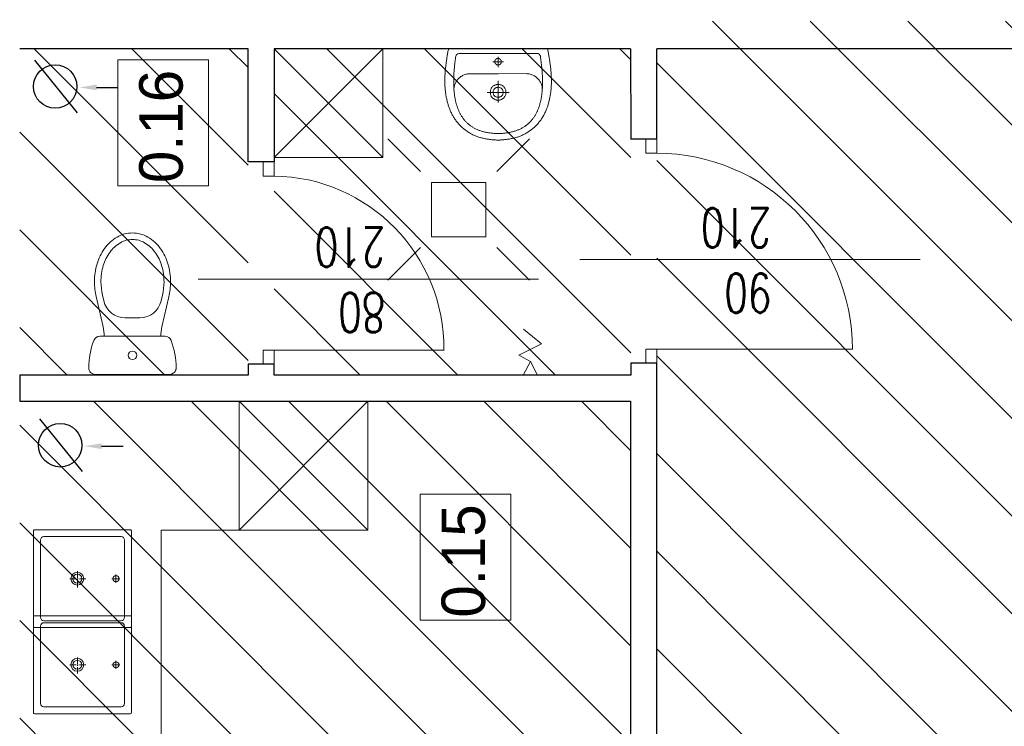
# Model space of a CAD drawing. Header units: millimetres. Extents: x -2948 to 78628, y 64669 to 215420.
# Tile 197 of 256: x 55493 to 55946, y 142597 to 142922. Entities that reach past the tile are written whole.
import ezdxf
from ezdxf.enums import TextEntityAlignment as Align

# ---------------------------------------------------------------- set-up
doc = ezdxf.new("R2010")
doc.units = ezdxf.units.MM
for name, pattern in [('ACAD_ISO04W100', [30, 24, -3, 0, -3]), ('CENTER2', [1.125, 0.75, -0.125, 0.125, -0.125]), ('HIDDEN', [9.525, 6.35, -3.175])]:
    doc.linetypes.add(name, pattern=pattern)
doc.layers.add('_POMOCNICZE', color=252, linetype='Continuous')
doc.layers.add('schody', color=7, linetype='Continuous')
for name, color, linetype, lineweight in [('meble inst', 240, 'Continuous', 5), ('NOWE SCIANY', 3, 'Continuous', 13), ('OPIS', 2, 'Continuous', 13), ('osie', 91, 'ACAD_ISO04W100', 5), ('P_POMOC', 1, 'Continuous', 5), ('pomiwszczenia', 95, 'Continuous', 20), ('POMOC', 1, 'Continuous', 13), ('SCIANY', 7, 'Continuous', 30), ('WYMIAR', 5, 'Continuous', 13), ('WYPOSAZENIE_SANITARNE', 122, 'Continuous', 5), ('ŚCIANY', 7, 'Continuous', 30)]:
    doc.layers.add(name, color=color, linetype=linetype, lineweight=lineweight)
doc.styles.add('CP_ATTR', font='ROMANS.SHX')
doc.styles.add('style2', font='romans.shx', dxfattribs={"width": 0.7})
doc.dimstyles.new('100', dxfattribs={"dimscale": 80, "dimtxt": 0.2, "dimasz": 0.2, "dimexe": 1.25, "dimexo": 0.625, "dimgap": 0.05, "dimtad": 1, "dimdec": 0, "dimdsep": 46, "dimlunit": 6, "dimtxsty": 'style2', "dimblk1": 'TICK', "dimblk2": 'TICK', "dimsah": 1, "dimcen": 0.2, "dimse1": 1, "dimse2": 1, "dimclrd": 256, "dimclrt": 2, "dimadec": 0, "dimazin": 0, "dimtfac": 1, "dimtdec": 0, "dimtix": 1, "dimtmove": 1, "dimatfit": 0, "dimldrblk": 'DOTSMALL', "dimfxl": 1, "dimtolj": 1, "dimtzin": 0, "dimarcsym": 0})
pattern_1 = [(135, (659746.15, 586523.536), (-22.4506403, -22.4506403), [])]

# ---------------------------------------------------------------- blocks, each defined once
blk = doc.blocks.new('A$C48A16FC9')
at = {"layer": 'WYPOSAZENIE_SANITARNE'}
for p, q in [((-13.67, 35.98), (20.52, 35.98)), ((18.4, 18.48), (-11.55, 18.48)), ((-13.28, 0.27), (-10.09, 14.1)), ((20.13, 0.27), (16.94, 14.1)), ((0, 10), (6.85, 10)), ((-10.36, -0.41), (-9.74, 2.25)), ((17.21, -0.41), (16.6, 2.25))]:
    blk.add_line(p, q, dxfattribs=at)
for points in [[(-14.07, -6.52, 0.072039), (-12.86, -14.86, 0.083339), (-9.48, -21.8, 0.106661), (-3.63, -27.12, 0.132138), (3.43, -29.02, 0.132138), (10.48, -27.12, 0.106661), (16.33, -21.8, 0.083339), (19.72, -14.86, 0.072039), (20.93, -6.52, 0.05824), (20.13, 0.27, 0.083339)], [(-13.28, 0.27, 0.05824), (-14.07, -6.52, 0.072039)], [(-10.36, -0.43, 0.05824), (-11.07, -6.52, 0.05824)], [(-11.07, -6.52, 0.072039), (-9.99, -14.01, 0.083339), (-7.04, -20.05, 0.106661), (-2.12, -24.52, 0.132138), (3.43, -26.02, 0.132138), (8.98, -24.52, 0.106661), (13.89, -20.05, 0.083339), (16.84, -14.01, 0.072039), (17.93, -6.52, 0.05824), (17.21, -0.43, 0.05824)]]:
    blk.add_lwpolyline(points, format="xyb", dxfattribs=at)
blk.add_circle((3.43, 27.23), 1.96, dxfattribs=at)
for centre, radius, start, end in [((-13.67, 32.98), 3, 90, 180.5376), ((20.33, 33.3), 37, 180.5376, 200.3417), ((20.52, 32.98), 3, 359.4624, 90), ((-13.48, 33.3), 37, 339.6583, 359.4624), ((-11.55, 21.48), 3, 200.3417, 270), ((-29.57, 18.6), 20, 346.9953, 359.6717), ((36.43, 18.6), 20, 180.3283, 193.0047), ((18.4, 21.48), 3, 270, 339.6583), ((0, 0), 10, 90, 166.9953), ((6.85, 0), 10, 13.0047, 90)]:
    blk.add_arc(centre, radius, start, end, dxfattribs=at)
blk = doc.blocks.new('A$C17BC5D8D')
at = {"layer": 'WYPOSAZENIE_SANITARNE'}
blk.add_line((3.81, -7.43), (3.81, -7.43), dxfattribs=at)
for points in [[(-2.19, 13.82), (-2.19, -8.88), (-2.19, -31.68), (-1.76, -31.78), (-1.34, -31.87), (-0.91, -31.96), (-0.47, -32.04), (-0.04, -32.12), (0.4, -32.2), (0.84, -32.27), (1.28, -32.35), (1.73, -32.42), (2.17, -32.48), (2.61, -32.55), (3.06, -32.61), (3.5, -32.67), (3.94, -32.73), (4.39, -32.79), (4.83, -32.85), (5.26, -32.91), (5.7, -32.97), (6.13, -33.02), (6.56, -33.08), (6.98, -33.13), (7.4, -33.17), (7.82, -33.21), (8.24, -33.25), (8.67, -33.28), (9.09, -33.31), (9.51, -33.34), (9.93, -33.37), (10.36, -33.39), (10.78, -33.4), (11.2, -33.42), (11.63, -33.43), (12.05, -33.44), (12.47, -33.44), (12.9, -33.44), (13.32, -33.43), (13.74, -33.43), (14.17, -33.41), (14.59, -33.4), (15.01, -33.38), (15.43, -33.35), (15.86, -33.32), (16.28, -33.29), (16.7, -33.25), (17.12, -33.21), (17.54, -33.16), (17.96, -33.11), (18.37, -33.05), (18.79, -32.99), (19.21, -32.92), (19.62, -32.85), (20.04, -32.77), (20.45, -32.69), (20.87, -32.61), (21.28, -32.51), (21.69, -32.42), (22.1, -32.31), (22.51, -32.21), (22.91, -32.09), (23.32, -31.97), (23.72, -31.85), (24.13, -31.72), (24.53, -31.58), (24.93, -31.44), (25.33, -31.29), (25.72, -31.14), (26.12, -30.98), (26.51, -30.81), (26.9, -30.64), (26.9, -30.64), (27.31, -30.45), (27.7, -30.26), (28.1, -30.06), (28.48, -29.85), (28.86, -29.64), (29.24, -29.42), (29.61, -29.19), (29.97, -28.95), (30.33, -28.71), (30.68, -28.47), (31.02, -28.21), (31.36, -27.95), (31.7, -27.68), (32.03, -27.41), (32.35, -27.13), (32.66, -26.84), (32.97, -26.55), (33.28, -26.24), (33.58, -25.94), (33.87, -25.62), (34.16, -25.3), (34.44, -24.97), (34.72, -24.63), (34.99, -24.29), (35.26, -23.93), (35.52, -23.58), (35.77, -23.21), (36.02, -22.84), (36.27, -22.46), (36.49, -22.1), (36.71, -21.74), (36.92, -21.37), (37.12, -21), (37.31, -20.62), (37.5, -20.23), (37.67, -19.84), (37.84, -19.45), (38, -19.05), (38.15, -18.65), (38.29, -18.25), (38.43, -17.84), (38.56, -17.43), (38.68, -17.01), (38.79, -16.59), (38.9, -16.17), (39, -15.75), (39.1, -15.33), (39.18, -14.9), (39.27, -14.48), (39.34, -14.05), (39.41, -13.62), (39.47, -13.19), (39.53, -12.76), (39.58, -12.33), (39.63, -11.9), (39.67, -11.47), (39.71, -11.05), (39.74, -10.62), (39.77, -10.19), (39.79, -9.77), (39.8, -9.35), (39.82, -8.93), (39.82, -8.93), (39.8, -8.51), (39.79, -8.08), (39.77, -7.66), (39.74, -7.23), (39.71, -6.81), (39.67, -6.38), (39.63, -5.95), (39.58, -5.52), (39.53, -5.09), (39.47, -4.66), (39.41, -4.23), (39.34, -3.8), (39.27, -3.38), (39.18, -2.95), (39.1, -2.52), (39, -2.1), (38.9, -1.68), (38.79, -1.26), (38.68, -0.84), (38.56, -0.43), (38.43, -0.01), (38.29, 0.39), (38.15, 0.8), (38, 1.2), (37.84, 1.6), (37.67, 1.99), (37.5, 2.38), (37.31, 2.77), (37.12, 3.14), (36.92, 3.52), (36.71, 3.89), (36.49, 4.25), (36.27, 4.61), (36.27, 4.61), (36.02, 4.99), (35.77, 5.36), (35.52, 5.72), (35.26, 6.08), (34.99, 6.43), (34.72, 6.78), (34.44, 7.11), (34.16, 7.44), (33.87, 7.77), (33.58, 8.08), (33.28, 8.39), (32.97, 8.69), (32.66, 8.99), (32.35, 9.28), (32.03, 9.56), (31.7, 9.83), (31.36, 10.1), (31.02, 10.36), (30.68, 10.61), (30.33, 10.86), (29.97, 11.1), (29.61, 11.34), (29.24, 11.56), (28.86, 11.78), (28.48, 12), (28.1, 12.2), (27.7, 12.4), (27.31, 12.6), (26.9, 12.78), (26.9, 12.78), (26.51, 12.96), (26.12, 13.12), (25.72, 13.28), (25.33, 13.44), (24.93, 13.59), (24.53, 13.73), (24.13, 13.86), (23.72, 14), (23.32, 14.12), (22.91, 14.24), (22.51, 14.35), (22.1, 14.46), (21.69, 14.56), (21.28, 14.66), (20.87, 14.75), (20.45, 14.84), (20.04, 14.92), (19.62, 15), (19.21, 15.07), (18.79, 15.14), (18.37, 15.2), (17.96, 15.25), (17.54, 15.31), (17.12, 15.35), (16.7, 15.4), (16.28, 15.43), (15.86, 15.47), (15.43, 15.5), (15.01, 15.52), (14.59, 15.54), (14.17, 15.56), (13.74, 15.57), (13.32, 15.58), (12.9, 15.59), (12.47, 15.59), (12.05, 15.58), (11.63, 15.58), (11.2, 15.57), (10.78, 15.55), (10.36, 15.53), (9.93, 15.51), (9.51, 15.49), (9.09, 15.46), (8.67, 15.43), (8.24, 15.4), (7.82, 15.36), (7.4, 15.32), (6.98, 15.27), (6.56, 15.23), (6.56, 15.23), (6.13, 15.17), (5.7, 15.11), (5.26, 15.06), (4.83, 15), (4.39, 14.94), (3.94, 14.88), (3.5, 14.82), (3.06, 14.76), (2.61, 14.69), (2.17, 14.63), (1.73, 14.56), (1.28, 14.49), (0.84, 14.42), (0.4, 14.34), (-0.04, 14.27), (-0.47, 14.18), (-0.91, 14.1), (-1.34, 14.01), (-1.76, 13.92)], [(36.8, -8.93), (36.8, -8.44), (36.78, -7.96), (36.76, -7.49), (36.73, -7.02), (36.7, -6.57), (36.66, -6.12), (36.61, -5.67), (36.56, -5.24), (36.5, -4.81), (36.44, -4.38), (36.37, -3.97), (36.29, -3.56), (36.21, -3.16), (36.12, -2.76), (36.02, -2.38), (35.92, -1.99), (35.81, -1.62), (35.7, -1.25), (35.59, -0.89), (35.46, -0.53), (35.33, -0.19), (35.2, 0.16), (35.06, 0.49), (34.92, 0.82), (34.77, 1.15), (34.61, 1.47), (34.45, 1.78), (34.29, 2.08), (34.12, 2.38), (33.95, 2.68), (33.77, 2.96), (33.58, 3.25), (33.4, 3.52), (33.2, 3.79), (33.01, 4.06), (32.8, 4.32), (32.6, 4.57), (32.39, 4.82), (32.17, 5.06), (31.95, 5.3), (31.73, 5.53), (31.5, 5.75), (31.27, 5.98), (31.04, 6.19), (30.8, 6.4), (30.56, 6.61), (30.31, 6.81), (30.06, 7), (29.81, 7.19), (29.55, 7.38), (29.29, 7.56), (29.02, 7.74), (28.76, 7.91), (28.49, 8.07), (28.21, 8.24), (27.93, 8.39), (27.65, 8.54), (27.37, 8.69), (27.09, 8.84), (26.8, 8.98), (26.5, 9.11), (26.21, 9.24), (25.91, 9.37), (25.61, 9.49), (25.31, 9.61), (25.01, 9.72), (24.7, 9.83), (24.39, 9.94), (24.08, 10.04), (23.76, 10.14), (23.45, 10.23), (23.13, 10.32), (22.81, 10.41), (22.48, 10.49), (22.16, 10.57), (21.83, 10.64), (21.5, 10.72), (21.17, 10.78), (20.84, 10.85), (20.51, 10.91), (20.18, 10.97), (19.84, 11.02), (19.5, 11.08), (19.16, 11.12), (18.82, 11.17), (18.48, 11.21), (18.14, 11.25), (17.8, 11.29), (17.45, 11.32), (17.11, 11.35), (16.76, 11.38), (16.41, 11.4), (16.06, 11.43), (15.72, 11.45), (15.37, 11.46), (15.02, 11.48), (14.67, 11.49), (14.32, 11.5), (13.97, 11.51), (13.61, 11.51), (13.26, 11.51), (12.91, 11.51), (12.56, 11.51), (12.21, 11.51), (11.86, 11.5), (11.5, 11.49), (11.15, 11.48), (10.8, 11.47), (10.45, 11.45), (10.1, 11.44), (9.75, 11.42), (9.4, 11.4), (9.05, 11.38), (8.7, 11.36), (8.36, 11.33), (8.01, 11.31), (7.66, 11.28), (7.32, 11.25), (6.97, 11.22), (6.63, 11.19), (6.29, 11.15), (5.95, 11.12), (5.61, 11.08), (5.27, 11.05), (4.93, 11.01), (4.6, 10.97), (4.26, 10.93), (3.93, 10.89), (3.6, 10.85), (3.27, 10.8), (2.94, 10.76), (2.61, 10.72), (2.29, 10.67), (1.97, 10.63), (1.65, 10.58), (1.33, 10.53), (1.33, 10.53), (0.77, 10.3), (0.38, 9.98), (0.13, 9.53), (0.01, 8.93), (-0.01, -8.93), (0.01, -26.78), (0.13, -27.38), (0.38, -27.83), (0.77, -28.16), (1.33, -28.39), (1.65, -28.43), (1.97, -28.48), (2.29, -28.52), (2.61, -28.57), (2.94, -28.61), (3.27, -28.66), (3.6, -28.7), (3.93, -28.74), (4.26, -28.78), (4.6, -28.82), (4.93, -28.86), (5.27, -28.9), (5.61, -28.93), (5.95, -28.97), (6.29, -29.01), (6.63, -29.04), (6.97, -29.07), (7.32, -29.1), (7.66, -29.13), (8.01, -29.16), (8.36, -29.18), (8.7, -29.21), (9.05, -29.23), (9.4, -29.25), (9.75, -29.27), (10.1, -29.29), (10.45, -29.31), (10.8, -29.32), (11.15, -29.33), (11.5, -29.34), (11.86, -29.35), (12.21, -29.36), (12.56, -29.36), (12.91, -29.37), (13.26, -29.37), (13.61, -29.36), (13.97, -29.36), (14.32, -29.35), (14.67, -29.34), (15.02, -29.33), (15.37, -29.32), (15.72, -29.3), (16.06, -29.28), (16.41, -29.26), (16.76, -29.23), (17.11, -29.2), (17.45, -29.17), (17.8, -29.14), (18.14, -29.1), (18.48, -29.07), (18.82, -29.02), (19.16, -28.98), (19.5, -28.93), (19.84, -28.88), (20.18, -28.82), (20.51, -28.76), (20.84, -28.7), (21.17, -28.64), (21.5, -28.57), (21.83, -28.5), (22.16, -28.42), (22.48, -28.34), (22.81, -28.26), (23.13, -28.17), (23.45, -28.08), (23.76, -27.99), (24.08, -27.89), (24.39, -27.79), (24.7, -27.68), (25.01, -27.57), (25.31, -27.46), (25.61, -27.34), (25.91, -27.22), (26.21, -27.09), (26.5, -26.96), (26.8, -26.83), (27.09, -26.69), (27.37, -26.55), (27.65, -26.4), (27.93, -26.25), (28.21, -26.09), (28.49, -25.93), (28.76, -25.76), (29.02, -25.59), (29.29, -25.41), (29.55, -25.23), (29.81, -25.05), (30.06, -24.86), (30.31, -24.66), (30.56, -24.46), (30.8, -24.26), (31.04, -24.04), (31.27, -23.83), (31.5, -23.61), (31.73, -23.38), (31.95, -23.15), (32.17, -22.91), (32.39, -22.67), (32.6, -22.42), (32.8, -22.17), (33.01, -21.91), (33.2, -21.64), (33.4, -21.37), (33.58, -21.1), (33.77, -20.82), (33.95, -20.53), (34.12, -20.24), (34.29, -19.94), (34.45, -19.63), (34.61, -19.32), (34.77, -19), (34.92, -18.68), (35.06, -18.35), (35.2, -18.01), (35.33, -17.67), (35.46, -17.32), (35.59, -16.96), (35.7, -16.6), (35.81, -16.23), (35.92, -15.86), (36.02, -15.48), (36.12, -15.09), (36.21, -14.69), (36.29, -14.29), (36.37, -13.88), (36.44, -13.47), (36.5, -13.05), (36.56, -12.62), (36.61, -12.18), (36.66, -11.74), (36.7, -11.29), (36.73, -10.83), (36.76, -10.36), (36.78, -9.89), (36.8, -9.41), (36.8, -8.93)], [(3.81, -7.43), (3.79, -7.43), (3.77, -7.43), (3.75, -7.43), (3.73, -7.43), (3.71, -7.43), (3.69, -7.43), (3.67, -7.43), (3.64, -7.44), (3.62, -7.44), (3.6, -7.44), (3.58, -7.44), (3.56, -7.45), (3.54, -7.45), (3.52, -7.46), (3.5, -7.46), (3.48, -7.46), (3.46, -7.47), (3.44, -7.47), (3.42, -7.48), (3.39, -7.49), (3.37, -7.49), (3.35, -7.5), (3.33, -7.5), (3.31, -7.51), (3.29, -7.52), (3.27, -7.53), (3.25, -7.53), (3.23, -7.54), (3.22, -7.55), (3.2, -7.56), (3.18, -7.57), (3.16, -7.58), (3.14, -7.59), (3.12, -7.6), (3.1, -7.61), (3.08, -7.62), (3.06, -7.63), (3.05, -7.64), (3.03, -7.65), (3.01, -7.66), (2.99, -7.67), (2.97, -7.68), (2.96, -7.69), (2.94, -7.71), (2.92, -7.72), (2.9, -7.73), (2.89, -7.75), (2.87, -7.76), (2.85, -7.77), (2.84, -7.79), (2.82, -7.8), (2.81, -7.81), (2.79, -7.83), (2.78, -7.84), (2.76, -7.86), (2.75, -7.87), (2.73, -7.89), (2.72, -7.9), (2.7, -7.92), (2.69, -7.93), (2.67, -7.95), (2.66, -7.97), (2.65, -7.98), (2.63, -8), (2.62, -8.02), (2.61, -8.03), (2.59, -8.05), (2.58, -8.07), (2.57, -8.08), (2.56, -8.1), (2.55, -8.12), (2.54, -8.14), (2.52, -8.16), (2.51, -8.17), (2.5, -8.19), (2.49, -8.21), (2.48, -8.23), (2.47, -8.25), (2.46, -8.27), (2.45, -8.29), (2.45, -8.31), (2.44, -8.33), (2.43, -8.35), (2.42, -8.37), (2.41, -8.39), (2.41, -8.41), (2.4, -8.43), (2.39, -8.45), (2.38, -8.47), (2.38, -8.49), (2.37, -8.51), (2.37, -8.53), (2.36, -8.55), (2.36, -8.57), (2.35, -8.59), (2.35, -8.61), (2.34, -8.63), (2.34, -8.65), (2.33, -8.67), (2.33, -8.69), (2.33, -8.71), (2.32, -8.73), (2.32, -8.76), (2.32, -8.78), (2.32, -8.8), (2.32, -8.82), (2.31, -8.84), (2.31, -8.86), (2.31, -8.88), (2.31, -8.9), (2.31, -8.92), (2.31, -8.95), (2.31, -8.97), (2.31, -8.99), (2.31, -9.01), (2.32, -9.03), (2.32, -9.05), (2.32, -9.07), (2.32, -9.09), (2.32, -9.12), (2.33, -9.14), (2.33, -9.16), (2.33, -9.18), (2.34, -9.2), (2.34, -9.22), (2.35, -9.24), (2.35, -9.26), (2.35, -9.28), (2.36, -9.3), (2.37, -9.32), (2.37, -9.34), (2.38, -9.36), (2.38, -9.38), (2.39, -9.4), (2.4, -9.42), (2.4, -9.44), (2.41, -9.46), (2.42, -9.48), (2.43, -9.5), (2.44, -9.52), (2.44, -9.54), (2.45, -9.56), (2.46, -9.58), (2.47, -9.6), (2.48, -9.62), (2.49, -9.64), (2.5, -9.66), (2.51, -9.67), (2.52, -9.69), (2.53, -9.71), (2.54, -9.73), (2.56, -9.75), (2.57, -9.77), (2.58, -9.78), (2.59, -9.8), (2.6, -9.82), (2.62, -9.83), (2.63, -9.85), (2.64, -9.87), (2.66, -9.88), (2.67, -9.9), (2.68, -9.92), (2.7, -9.93), (2.71, -9.95), (2.73, -9.96), (2.74, -9.98), (2.76, -9.99), (2.77, -10.01), (2.79, -10.02), (2.8, -10.04), (2.82, -10.05), (2.84, -10.07), (2.85, -10.08), (2.87, -10.09), (2.88, -10.11), (2.9, -10.12), (2.92, -10.13), (2.94, -10.14), (2.95, -10.16), (2.97, -10.17), (2.99, -10.18), (3.01, -10.19), (3.02, -10.2), (3.04, -10.21), (3.06, -10.22), (3.08, -10.24), (3.1, -10.25), (3.12, -10.26), (3.13, -10.27), (3.15, -10.27), (3.17, -10.28), (3.19, -10.29), (3.21, -10.3), (3.23, -10.31), (3.25, -10.32), (3.27, -10.33), (3.29, -10.33), (3.31, -10.34), (3.33, -10.35), (3.35, -10.35), (3.37, -10.36), (3.39, -10.37), (3.41, -10.37), (3.43, -10.38), (3.45, -10.38), (3.47, -10.39), (3.49, -10.39), (3.51, -10.4), (3.54, -10.4), (3.56, -10.4), (3.58, -10.41), (3.6, -10.41), (3.62, -10.41), (3.64, -10.42), (3.66, -10.42), (3.68, -10.42), (3.7, -10.42), (3.73, -10.42), (3.75, -10.43), (3.77, -10.43), (3.79, -10.43), (3.81, -10.43), (3.83, -10.43), (3.85, -10.43), (3.87, -10.43), (3.9, -10.42), (3.92, -10.42), (3.94, -10.42), (3.96, -10.42), (3.98, -10.42), (4, -10.41), (4.02, -10.41), (4.04, -10.41), (4.06, -10.41), (4.08, -10.4), (4.11, -10.4), (4.13, -10.39), (4.15, -10.39), (4.17, -10.38), (4.19, -10.38), (4.21, -10.37), (4.23, -10.37), (4.25, -10.36), (4.27, -10.36), (4.29, -10.35), (4.31, -10.34), (4.33, -10.33), (4.35, -10.33), (4.37, -10.32), (4.39, -10.31), (4.41, -10.3), (4.43, -10.29), (4.45, -10.29), (4.47, -10.28), (4.49, -10.27), (4.5, -10.26), (4.52, -10.25), (4.54, -10.24), (4.56, -10.23), (4.58, -10.22), (4.6, -10.2), (4.61, -10.19), (4.63, -10.18), (4.65, -10.17), (4.67, -10.16), (4.69, -10.15), (4.7, -10.13), (4.72, -10.12), (4.74, -10.11), (4.75, -10.09), (4.77, -10.08), (4.79, -10.07), (4.8, -10.05), (4.82, -10.04), (4.83, -10.03), (4.85, -10.01), (4.86, -10), (4.88, -9.98), (4.89, -9.97), (4.91, -9.95), (4.92, -9.93), (4.94, -9.92), (4.95, -9.9), (4.96, -9.89), (4.98, -9.87), (4.99, -9.85), (5, -9.84), (5.02, -9.82), (5.03, -9.8), (5.04, -9.79), (5.05, -9.77), (5.07, -9.75), (5.08, -9.73), (5.09, -9.71), (5.1, -9.7), (5.11, -9.68), (5.12, -9.66), (5.13, -9.64), (5.14, -9.62), (5.15, -9.6), (5.16, -9.58), (5.17, -9.57), (5.18, -9.55), (5.19, -9.53), (5.2, -9.51), (5.2, -9.49), (5.21, -9.47), (5.22, -9.45), (5.23, -9.43), (5.23, -9.41), (5.24, -9.39), (5.25, -9.37), (5.25, -9.35), (5.26, -9.33), (5.26, -9.31), (5.27, -9.29), (5.27, -9.27), (5.28, -9.24), (5.28, -9.22), (5.29, -9.2), (5.29, -9.18), (5.29, -9.16), (5.3, -9.14), (5.3, -9.12), (5.3, -9.1), (5.3, -9.08), (5.31, -9.06), (5.31, -9.03), (5.31, -9.01), (5.31, -8.99), (5.31, -8.97), (5.31, -8.95), (5.31, -8.93), (5.31, -8.91), (5.31, -8.89), (5.31, -8.86), (5.31, -8.84), (5.31, -8.82), (5.31, -8.8), (5.31, -8.78), (5.3, -8.76), (5.3, -8.74), (5.3, -8.72), (5.29, -8.7), (5.29, -8.67), (5.29, -8.65), (5.28, -8.63), (5.28, -8.61), (5.27, -8.59), (5.27, -8.57), (5.26, -8.55), (5.26, -8.53), (5.25, -8.51), (5.25, -8.49), (5.24, -8.47), (5.23, -8.45), (5.23, -8.43), (5.22, -8.41), (5.21, -8.39), (5.2, -8.37), (5.2, -8.35), (5.19, -8.33), (5.18, -8.31), (5.17, -8.29), (5.16, -8.27), (5.15, -8.25), (5.14, -8.23), (5.13, -8.22), (5.12, -8.2), (5.11, -8.18), (5.1, -8.16), (5.09, -8.14), (5.08, -8.12), (5.07, -8.11), (5.06, -8.09), (5.04, -8.07), (5.03, -8.05), (5.02, -8.04), (5.01, -8.02), (4.99, -8), (4.98, -7.99), (4.97, -7.97), (4.95, -7.95), (4.94, -7.94), (4.93, -7.92), (4.91, -7.91), (4.9, -7.89), (4.88, -7.87), (4.87, -7.86), (4.85, -7.84), (4.84, -7.83), (4.82, -7.82), (4.8, -7.8), (4.79, -7.79), (4.77, -7.77), (4.76, -7.76), (4.74, -7.75), (4.72, -7.73), (4.71, -7.72), (4.69, -7.71), (4.67, -7.7), (4.65, -7.68), (4.64, -7.67), (4.62, -7.66), (4.6, -7.65), (4.58, -7.64), (4.56, -7.63), (4.55, -7.62), (4.53, -7.61), (4.51, -7.6), (4.49, -7.59), (4.47, -7.58), (4.45, -7.57), (4.43, -7.56), (4.41, -7.55), (4.39, -7.54), (4.37, -7.54), (4.35, -7.53), (4.33, -7.52), (4.31, -7.51), (4.29, -7.51), (4.27, -7.5), (4.25, -7.49), (4.23, -7.49), (4.21, -7.48), (4.19, -7.48), (4.17, -7.47), (4.15, -7.47), (4.13, -7.46), (4.11, -7.46), (4.09, -7.45), (4.07, -7.45), (4.05, -7.44), (4.03, -7.44), (4, -7.44), (3.98, -7.44), (3.96, -7.43), (3.94, -7.43), (3.92, -7.43), (3.9, -7.43), (3.88, -7.43), (3.86, -7.43), (3.84, -7.43), (3.81, -7.43)], [(17.86, -5.33), (18.22, -5.34), (18.57, -5.38), (18.89, -5.45), (19.19, -5.54), (19.47, -5.65), (19.74, -5.79), (19.99, -5.94), (20.21, -6.11), (20.42, -6.3), (20.61, -6.5), (20.78, -6.72), (20.93, -6.95), (21.06, -7.19), (21.18, -7.44), (21.27, -7.7), (21.35, -7.97), (21.41, -8.24), (21.44, -8.51), (21.46, -8.79), (21.46, -9.07), (21.44, -9.34), (21.41, -9.62), (21.35, -9.89), (21.27, -10.15), (21.18, -10.41), (21.06, -10.66), (20.93, -10.9), (20.78, -11.13), (20.61, -11.35), (20.42, -11.55), (20.21, -11.74), (19.98, -11.91), (19.74, -12.07), (19.47, -12.2), (19.19, -12.31), (18.89, -12.41), (18.56, -12.47), (18.22, -12.51), (17.86, -12.53), (17.5, -12.51), (17.16, -12.47), (16.84, -12.41), (16.54, -12.31), (16.25, -12.2), (15.99, -12.07), (15.74, -11.91), (15.52, -11.74), (15.31, -11.55), (15.12, -11.35), (14.95, -11.13), (14.8, -10.9), (14.66, -10.66), (14.55, -10.41), (14.46, -10.15), (14.38, -9.88), (14.32, -9.61), (14.28, -9.34), (14.27, -9.06), (14.27, -8.79), (14.28, -8.51), (14.32, -8.24), (14.38, -7.97), (14.46, -7.7), (14.55, -7.44), (14.66, -7.19), (14.8, -6.95), (14.95, -6.72), (15.12, -6.5), (15.31, -6.3), (15.52, -6.11), (15.74, -5.94), (15.99, -5.79), (16.25, -5.65), (16.54, -5.54), (16.84, -5.45), (17.16, -5.38), (17.5, -5.34), (17.86, -5.33)], [(17.86, -6.63), (18.23, -6.65), (18.57, -6.72), (18.87, -6.82), (19.14, -6.97), (19.38, -7.14), (19.59, -7.35), (19.77, -7.57), (19.91, -7.82), (20.02, -8.08), (20.1, -8.36), (20.15, -8.64), (20.16, -8.93), (20.15, -9.21), (20.1, -9.5), (20.02, -9.77), (19.91, -10.03), (19.76, -10.28), (19.59, -10.51), (19.38, -10.71), (19.14, -10.89), (18.87, -11.03), (18.57, -11.14), (18.23, -11.2), (17.86, -11.23), (17.5, -11.2), (17.16, -11.14), (16.86, -11.03), (16.59, -10.89), (16.35, -10.71), (16.14, -10.51), (15.96, -10.28), (15.82, -10.03), (15.71, -9.77), (15.63, -9.5), (15.58, -9.21), (15.56, -8.93), (15.58, -8.64), (15.63, -8.36), (15.71, -8.08), (15.82, -7.82), (15.96, -7.57), (16.14, -7.35), (16.35, -7.14), (16.59, -6.97), (16.86, -6.82), (17.16, -6.72), (17.5, -6.65), (17.86, -6.63)]]:
    blk.add_lwpolyline(points, close=True, dxfattribs=at)
for points in [[(16.87, 11.37), (16.57, 11.39), (16.26, 11.39), (15.94, 11.38), (15.62, 11.34), (15.28, 11.28), (14.95, 11.2), (14.61, 11.1), (14.27, 10.99), (13.93, 10.85), (13.6, 10.7), (13.26, 10.52), (12.93, 10.33), (12.61, 10.12), (12.29, 9.89), (11.98, 9.65), (11.68, 9.38), (11.4, 9.1), (11.12, 8.81), (10.86, 8.49), (10.62, 8.16), (10.39, 7.81), (10.18, 7.45), (9.99, 7.07), (9.82, 6.67), (9.67, 6.26), (9.54, 5.83), (9.45, 5.39), (9.37, 4.93), (9.33, 4.46), (9.31, 3.97)], [(9.31, 3.97), (9.31, -8.93), (9.31, -21.83)], [(17.89, -3.84), (17.89, -14.02)], [(6.34, -8.93), (1.5, -8.93)], [(3.81, -11.36), (3.81, -6.49)], [(22.54, -8.93), (12.53, -8.93)], [(9.31, -21.83), (9.33, -22.31), (9.37, -22.78), (9.45, -23.24), (9.54, -23.68), (9.67, -24.11), (9.82, -24.52), (9.99, -24.92), (10.18, -25.3), (10.39, -25.66), (10.62, -26.01), (10.86, -26.34), (11.12, -26.66), (11.4, -26.96), (11.68, -27.24), (11.98, -27.5), (12.29, -27.75), (12.61, -27.97), (12.93, -28.18), (13.26, -28.38), (13.6, -28.55), (13.93, -28.7), (14.27, -28.84), (14.61, -28.96), (14.95, -29.05), (15.28, -29.13), (15.62, -29.19), (15.94, -29.23), (16.26, -29.25), (16.57, -29.24), (16.87, -29.22)]]:
    blk.add_lwpolyline(points, dxfattribs=at)
blk = doc.blocks.new('2DHSN_724_5an68yu')
for p, q in [((-17.5, 17.51), (-32.5, 32.51)), ((17.5, 17.51), (32.5, 32.51)), ((-17.5, -17.51), (-32.5, -32.51)), ((17.5, -17.51), (32.5, -32.51))]:
    blk.add_line(p, q)
blk.add_lwpolyline([(-12.5, 12.5), (12.5, 12.5), (12.5, -12.5), (-12.5, -12.5)], close=True)
at = {"linetype": 'ByBlock', "style": 'CP_ATTR', "flags": 9}
for tag, p in [('NAME', (-9.19, -1.83)), ('FLOW', (-9.19, -1.83)), ('CHARACTER', (-9.19, -1.84)), ('NUMBER', (-9.19, -1.85)), ('TEMPERATURE', (-9.19, -1.85)), ('PRODUCT-TYPE', (-9.19, -1.86)), ('ORDER-NO', (-9.19, -1.87)), ('PN', (-9.18, -1.83)), ('OTHER', (-9.18, -1.83)), ('PRODUCER', (-9.17, -1.83)), ('ARTICLE', (-9.16, -1.83)), ('VOLTAGE', (-9.16, -1.85)), ('WEIGHT', (-9.15, -1.84)), ('GROUP', (-9.15, -1.85)), ('POWER', (-9.15, -1.87)), ('DN', (-9.14, -1.86))]:
    blk.add_attdef(tag, text='', height=0.00005, dxfattribs=at).set_placement(p, align=Align.MIDDLE_LEFT)
blk = doc.blocks.new('TICK')
at = {"color": 5}
for p, q in [((0, -0.75), (0, 0.75)), ((-1, 0), (1, 0))]:
    blk.add_line(p, q, dxfattribs=at)
at = {"const_width": 0.1}
blk.add_lwpolyline([(-0.354, -0.354), (0.354, 0.354)], dxfattribs=at)
blk = doc.blocks.new('*D1712')
at = {"layer": 'Defpoints', "color": 0, "ltscale": 2, "transparency": 16777216}
for p in [(54765.45, 142938.67), (55503.66, 142938.67), (55503.66, 142908.67)]:
    blk.add_point(p, dxfattribs=at)
at = {"layer": 'WYMIAR', "lineweight": -2, "ltscale": 2, "transparency": 16777216}
for p, q in [((54765.45, 142954.67), (54765.45, 142970.67)), ((54765.45, 142908.67), (54765.45, 142938.67)), ((54765.45, 142892.67), (54765.45, 142876.67))]:
    blk.add_line(p, q, dxfattribs=at)
at = {"layer": 'WYMIAR', "lineweight": -2, "ltscale": 2, "transparency": 16777216, "xscale": 16, "yscale": 16, "zscale": 16}
for p, rotation in [((54765.45, 142938.67), 270), ((54765.45, 142908.67), 90)]:
    blk.add_blockref('TICK', p, dxfattribs=dict(at, rotation=rotation))
at = {"layer": 'WYMIAR', "color": 2, "ltscale": 2, "transparency": 16777216, "insert": (54753.45, 142923.67), "char_height": 16, "attachment_point": 5, "rotation": 90, "style": 'style2'}
blk.add_mtext('\\A1;30', dxfattribs=at)
blk = doc.blocks.new('_DotSmall')
at = {"layer": 'OPIS', "color": 0, "const_width": 0.5}
blk.add_lwpolyline([(-0.0625, 0, 1), (0.0625, 0, 1)], format="xyb", close=True, dxfattribs=at)
blk = doc.blocks.new('umywalka Starck X 57x57 rzut')
for p, q in [((8123.85, 1956.51, 0.03), (8123.85, 1911.51, 0.03)), ((8125.85, 1958.51, 0.03), (8170.85, 1958.51, 0.03)), ((8172.85, 1956.51, 0.03), (8172.85, 1911.51, 0.03)), ((8125.85, 1909.51, 0.03), (8170.85, 1909.51, 0.03))]:
    blk.add_line(p, q)
at = {"elevation": 0.03}
blk.add_lwpolyline([(8176.85, 1961.81, 0.414214), (8176.15, 1962.51), (8120.55, 1962.51, 0.414214), (8119.85, 1961.81), (8119.85, 1906.21, 0.414214), (8120.55, 1905.51), (8176.15, 1905.51, 0.414214), (8176.85, 1906.21)], format="xyb", close=True, dxfattribs=at)
blk.add_circle((8148.35, 1953.51, 0.03), 1.75)
at = {"linetype": 'Continuous'}
for radius in [3.75, 2.6]:
    blk.add_circle((8148.35, 1931.01, 0.03), radius, dxfattribs=at)
for centre, start, end in [((8125.85, 1956.51, 0.03), 90, 180), ((8170.85, 1956.51, 0.03), 0, 90), ((8125.85, 1911.51, 0.03), 180, 270), ((8170.85, 1911.51, 0.03), 270, 0)]:
    blk.add_arc(centre, 2, start, end)
at = {"layer": 'osie', "linetype": 'CENTER2', "ltscale": 5}
for p, q in [((8150.7, 1953.51, 0.03), (8146, 1953.51, 0.03)), ((8148.35, 1955.86, 0.03), (8148.35, 1951.16, 0.03)), ((8148.35, 1935.94, 0.03), (8148.35, 1926.09, 0.03)), ((8143.28, 1931.01, 0.03), (8153.28, 1931.01, 0.03))]:
    blk.add_line(p, q, dxfattribs=at)

msp = doc.modelspace()

# ---------------------------------------------------------------- hatches: boundary and pattern name
at = {"layer": '_POMOCNICZE', "lineweight": 13, "true_color": 0xf26722, "extrusion": (-8.85905e-08, -2.09366e-08, 1)}
h = msp.add_hatch(dxfattribs=at)
h.set_pattern_fill('ANSI31', color=30, scale=10)
h.set_pattern_definition(pattern_1)
h.paths.add_polyline_path([(55598.27, 142908.67), (55493.26, 142908.67), (55493.26, 142758.67), (55598.27, 142758.67)])
h = msp.add_hatch(dxfattribs=at)
h.set_pattern_fill('ANSI31', color=30, scale=10)
h.set_pattern_definition(pattern_1)
h.paths.add_polyline_path([(55774.35, 142908.67), (55610.27, 142908.67), (55610.27, 142758.67), (55774.35, 142758.67)])
h = msp.add_hatch(dxfattribs=at)
h.set_pattern_fill('ANSI31', color=30, scale=10)
h.set_pattern_definition(pattern_1)
h.paths.add_polyline_path([(55774.27, 142746.67), (55493.26, 142746.67), (55493.26, 142351.67), (55774.29, 142352.07)])
at = {"layer": 'schody', "linetype": 'HIDDEN', "ltscale": 2, "true_color": 0x2776bb, "transparency": 33554687}
h = msp.add_hatch(dxfattribs=at)
h.set_pattern_fill('ANSI31', color=152, scale=10)
h.set_pattern_definition([(135, (24138.385, -24138.12), (-22.4506403, -22.4506403), [])])
h.paths.add_polyline_path([(55786.27, 142921.4), (55786.28, 142078.78), (55491.04, 142080.4), (55493.26, 141136.67), (56654.26, 141139.4), (56654.26, 142178.67), (56444.26, 142178.67), (56444.26, 142696.67), (56654.26, 142696.67), (56654.26, 142921.4)])

# ---------------------------------------------------------------- linework, layer by layer
for p, q in [((55500.01, 142903.45), (55519.72, 142879.21)), ((55528.6, 142890.91), (55538.47, 142890.91)), ((55502.32, 142738.56), (55522.03, 142714.31)), ((55530.91, 142726.02), (55540.78, 142726.02))]:
    msp.add_line(p, q)
for centre in [(55509.58, 142891.33), (55511.9, 142726.43)]:
    msp.add_circle(centre, 10)
for points in [[(55528.6, 142889.6), (55528.6, 142892.23), (55520.72, 142890.91)], [(55530.91, 142724.71), (55530.91, 142727.33), (55523.03, 142726.02)]]:
    msp.add_solid(points)
at = {"layer": 'meble inst', "lineweight": 5, "ltscale": 0.02}
for p, q in [((55733.3, 142772.98), (55724.95, 142779.84)), ((55722.87, 142767.89), (55733.3, 142772.98)), ((55728.25, 142765.01), (55722.87, 142767.89)), ((55728.25, 142765.01), (55724.84, 142758.67)), ((55731.48, 142758.67), (55728.25, 142765.01)), ((55653.35, 142687.46), (55594.15, 142746.67)), ((55653.35, 142746.67), (55594.15, 142687.46)), ((55558.29, 142687.46), (55558.29, 142482.28)), ((55653.35, 142687.46), (55558.29, 142687.46))]:
    msp.add_line(p, q, dxfattribs=at)
msp.add_lwpolyline([(55594.15, 142687.46), (55594.15, 142746.67), (55653.35, 142746.67), (55653.35, 142687.46), (55594.15, 142687.46)], dxfattribs=at)
at = {"layer": 'NOWE SCIANY'}
for p, q in [((55781.27, 142860.63), (55781.32, 142867.22)), ((55786.27, 142867.22), (55786.27, 142860.72)), ((55786.27, 142860.63), (55781.27, 142860.63)), ((55605.27, 142856.68), (55605.27, 142850.18)), ((55610.27, 142856.68), (55610.27, 142850.18)), ((55610.27, 142850.18), (55605.27, 142850.18)), ((55907.47, 142811.89), (55750.91, 142811.89)), ((55605.27, 142770.17), (55605.27, 142763.67)), ((55610.27, 142770.17), (55605.27, 142770.17)), ((55610.27, 142770.17), (55610.27, 142763.67)), ((55786.27, 142770.63), (55781.27, 142770.63)), ((55781.27, 142764.13), (55781.27, 142770.63)), ((55786.27, 142770.63), (55786.27, 142764.13))]:
    msp.add_line(p, q, dxfattribs=at)
at = {"layer": 'NOWE SCIANY', "ltscale": 2}
for p, q in [((55610.27, 142770.17), (55688.54, 142770.17)), ((55782.27, 142770.63), (55876.27, 142770.63))]:
    msp.add_line(p, q, dxfattribs=at)
at = {"layer": 'NOWE SCIANY'}
for points in [[(55786.27, 142860.68), (55781.27, 142860.72)], [(55610.27, 142856.68), (55598.27, 142856.68)], [(55606.27, 142763.67), (55610.27, 142763.67), (55598.27, 142763.67)], [(55781.27, 142764.13), (55786.27, 142764.13), (55774.27, 142764.13)]]:
    msp.add_lwpolyline(points, dxfattribs=at)
at = {"layer": 'NOWE SCIANY', "ltscale": 2}
msp.add_lwpolyline([(55610.27, 142758.67), (55610.27, 142763.67), (55598.27, 142763.66)], dxfattribs=at)
for centre, radius, start, end in [((55786.27, 142770.63), 90, 0, 90), ((55609.08, 142770.86), 79.33, 359.4999, 89.2461)]:
    msp.add_arc(centre, radius, start, end, dxfattribs=at)
at = {"layer": 'P_POMOC', "ltscale": 2}
msp.add_lwpolyline([(55610.27, 142908.67), (55660.27, 142908.67), (55660.27, 142858.67), (55610.27, 142858.67), (55610.27, 142908.67), (55660.27, 142858.67), (55610.27, 142858.67), (55660.27, 142908.67)], dxfattribs=at)
at = {"layer": 'pomiwszczenia'}
for points in [[(55538.47, 142845.74), (55538.47, 142903.63), (55580.15, 142903.63), (55580.15, 142845.74)], [(55677.53, 142646.02), (55677.53, 142703.91), (55719.21, 142703.91), (55719.21, 142646.02)]]:
    msp.add_lwpolyline(points, close=True, dxfattribs=at)
at = {"layer": 'POMOC'}
msp.add_line((55731.83, 142802.77), (55575.27, 142802.77), dxfattribs=at)
at = {"layer": 'SCIANY', "ltscale": 2}
for points in [[(55598.27, 142856.68), (55598.27, 142908.67)], [(55610.27, 142908.67), (55610.27, 142856.68), (55598.27, 142856.68)], [(55774.27, 142867.22), (55786.27, 142867.22), (55786.27, 142908.67)], [(55774.27, 142908.67), (55774.29, 142867.22)], [(55774.27, 142462.14), (55786.27, 142462.14), (55786.27, 142764.13), (55774.35, 142764.12), (55774.35, 142758.67), (55610.27, 142758.67), (55610.27, 142763.67), (55598.27, 142763.66), (55598.27, 142758.67), (55493.26, 142758.67), (55493.26, 142746.67), (55774.27, 142746.67), (55774.27, 142462.14)]]:
    msp.add_lwpolyline(points, dxfattribs=at)
at = {"layer": 'WYMIAR', "ltscale": 2}
for points in [[(55781.32, 142867.22), (55774.27, 142867.22), (55786.27, 142867.22)], [(55786.27, 142764.13), (55774.27, 142764.13)]]:
    msp.add_lwpolyline(points, dxfattribs=at)
at = {"layer": 'ŚCIANY', "ltscale": 2}
for p, q in [((55598.27, 142908.67), (55493.26, 142908.67)), ((55677.76, 142908.67), (55610.27, 142908.67)), ((55774.27, 142908.67), (55677.76, 142908.67)), ((55986.41, 142908.67), (55786.27, 142908.67))]:
    msp.add_line(p, q, dxfattribs=at)

# ---------------------------------------------------------------- block references
at = {"layer": 'meble inst', "lineweight": 5, "ltscale": 0.02, "xscale": -1, "rotation": 270}
msp.add_blockref('2DHSN_724_5an68yu', (55695.17, 142834.78), dxfattribs=at)
at = {"layer": 'WYPOSAZENIE_SANITARNE', "xscale": -1, "rotation": 90.12964150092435}
msp.add_blockref('A$C17BC5D8D', (55704.35, 142906.51), dxfattribs=at)
at = {"layer": 'WYPOSAZENIE_SANITARNE', "rotation": 179.9707111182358}
msp.add_blockref('A$C48A16FC9', (55548.56, 142795), dxfattribs=at)
at = {"layer": 'WYPOSAZENIE_SANITARNE', "extrusion": (0, 0, -1), "xscale": 0.7894736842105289, "yscale": 0.7894736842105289, "zscale": -0.7894736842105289, "rotation": 90.00001090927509}
for p in [(-53995.29, 136232.21, 0.02), (-53995.29, 136192.62, 0.02)]:
    msp.add_blockref('umywalka Starck X 57x57 rzut', p, dxfattribs=at)

# ---------------------------------------------------------------- texts
at = {"layer": 'NOWE SCIANY', "linetype": 'Continuous', "ltscale": 0.2, "char_height": 18, "width": 280.1371, "attachment_point": 1, "rotation": 179.9915, "style": 'style2'}
for s, insert in [('90\\P210', (55838.95, 142787.35)), ('80\\P210', (55661.37, 142778.48))]:
    msp.add_mtext(s, dxfattribs=dict(at, insert=insert))
at = {"layer": 'pomiwszczenia', "char_height": 20, "attachment_point": 5, "rotation": 90}
for s, insert in [('0.16', (55558.36, 142872.96)), ('0.15', (55697.42, 142673.25))]:
    msp.add_mtext_dynamic_manual_height_columns(s, width=0.7657, gutter_width=4.5, heights=[0], dxfattribs=dict(at, insert=insert))

# ---------------------------------------------------------------- dimensions: what is measured, and where the dimension line sits
at = {"layer": 'WYMIAR', "ltscale": 2}
dim = msp.add_linear_dim(base=(54765.45, 142938.67), p1=(55503.66, 142908.67), p2=(55503.66, 142938.67), angle=90, dimstyle='100', dxfattribs=at)
dim.commit()
dim.dimension.update_dxf_attribs({"geometry": '*D1712', "text_midpoint": (54753.45, 142923.67)})

doc.saveas('drawing.dxf')
